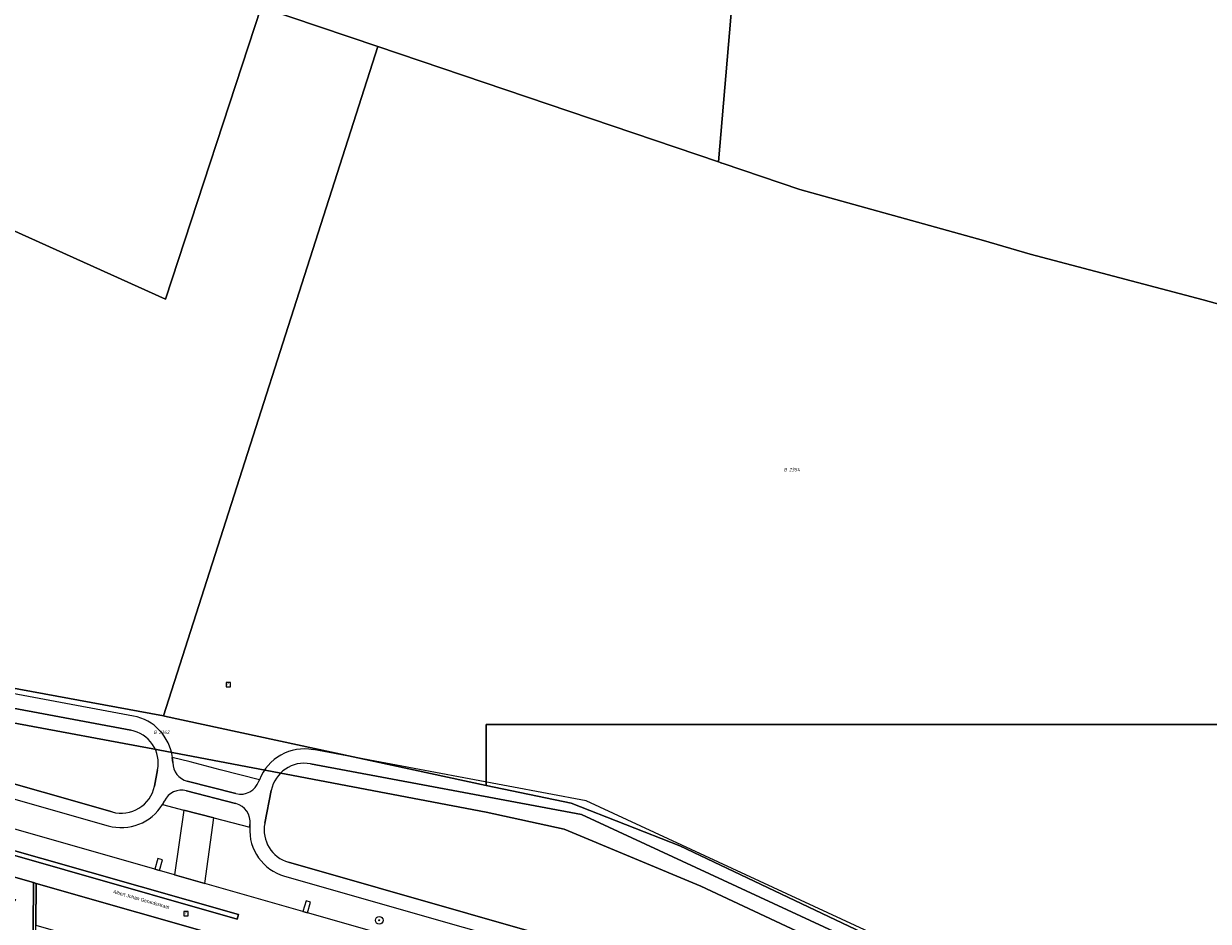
# Model space of a CAD drawing. Header units: metres. Extents: x 207466 to 209466, y 475780 to 477780.
# Tile 140 of 189: x 208452 to 208575, y 476980 to 477073. Entities that reach past the tile are written whole.
import ezdxf
from ezdxf.enums import TextEntityAlignment as Align

# ---------------------------------------------------------------- set-up
doc = ezdxf.new("R2010")
doc.units = ezdxf.units.M
doc.layers.get('0').update_dxf_attribs({"color": 253, "linetype": 'CONTINUOUS'})
for name, color, linetype, lineweight in [('B-RO-RI-GWA_RIOOLPUT-S', 253, 'CONTINUOUS', 0), ('B-WE-KG-GRENS_PERCEEL-GV', 150, 'CONTINUOUS', 18), ('B-WE-KG-GRENS_PERCEEL-S', 150, 'CONTINUOUS', 25), ('B1-OG-WA-SLOOT_BOVENINSTEEK-G', 253, 'CONTINUOUS', 13), ('N-RO-OG-TOPOGRAFIE-T18', 7, 'CONTINUOUS', 0), ('N-RO-RI-GWA_RIOOLPUT-S', 253, 'CONTINUOUS', 0), ('N-RO-VH-VERHARDING_BEDRIJFSVLOERPLAAT-GV', 253, 'CONTINUOUS', 0), ('N-RO-VH-VERHARDING_BETON-GV', 253, 'CONTINUOUS', 0), ('N-RO-VH-VERHARDING_STRAATBAKSTEEN-GV', 253, 'CONTINUOUS', 0), ('N1-RO-VH-VERHARDING_BETON-GV', 253, 'CONTINUOUS', 0), ('N1-RO-VH-VERHARDING_GRASBETONSTEEN-GV', 253, 'CONTINUOUS', 0)]:
    doc.layers.add(name, color=color, linetype=linetype, lineweight=lineweight)
doc.layers.add('B1-OG-WA-SLOOT_WATER-G', color=7, linetype='CONTINUOUS', lineweight=0, true_color=0x478c9a)
doc.layers.add('N-RO-GR-BOOM-S', color=7, linetype='CONTINUOUS', lineweight=0, true_color=0x6d8a47)
doc.styles.add('NLCS-ISO', font='NLCS-ISO.ttf')
doc.styles.add('NLCS-ISO-M200-T18', font='NLCS-ISO.ttf', dxfattribs={"height": 1.8})

# ---------------------------------------------------------------- blocks, each defined once
blk = doc.blocks.new('SRI-PUT_INSPECTIEPUT_RIOOLPUT-SO1')
at = {"color": 0, "linetype": 'ByBlock', "lineweight": -2, "flags": 128}
blk.add_lwpolyline([(-1.125, -1.125), (1.125, -1.125), (1.125, 1.125), (-1.125, 1.125), (-1.125, -1.125)], dxfattribs=at)
at = {"color": 0, "linetype": 'ByBlock', "lineweight": -2, "insert": (0, 0.2828), "char_height": 1.5, "attachment_point": 5, "line_spacing_factor": 0.8, "style": 'NLCS-ISO'}
blk.add_mtext('{\\C0;r}', dxfattribs=at)
blk = doc.blocks.new('SGR-BOOM_01-SO1')
at = {"linetype": 'Continuous'}
h = blk.add_hatch(color=0, dxfattribs=at)
edge = h.paths.add_edge_path()
edge.add_arc((0, 0), 0.25, 0, 360)
at = {"color": 0, "linetype": 'ByBlock', "lineweight": -2}
for radius in [2, 0.25]:
    blk.add_circle((0, 0), radius, dxfattribs=at)
blk = doc.blocks.new('SKG-PERCEELNUMMER-SO')
at = {"style": 'NLCS-ISO', "oblique": 10, "flags": 1}
blk.add_attdef('GEMEENTECODE', text='', height=1.8, dxfattribs=at).set_placement((0, 2.55), align=Align.MIDDLE_CENTER)
at = {"style": 'NLCS-ISO', "oblique": 10}
blk.add_attdef('SECTIE', text='', height=1.8, dxfattribs=at).set_placement((-0.5, 0), align=Align.MIDDLE_RIGHT)
blk.add_attdef('PERCEELNUMMER', text='', height=1.8, dxfattribs=at).set_placement((0.5, 0), align=Align.MIDDLE_LEFT)

msp = doc.modelspace()

# ---------------------------------------------------------------- linework, layer by layer
at = {"layer": 'B-WE-KG-GRENS_PERCEEL-GV'}
for points in [[(208476.61, 477074.54), (208488.75, 477070.43), (208524.14, 477058.45), (208529.18, 477117.41), (208534.56, 477180.31), (208495.22, 477194.96), (208496.33, 477197.94), (208496.27, 477197.96), (208442.55, 477216.87), (208457.7, 477257.59), (208408.22, 477260.98), (208397.08, 477218.03), (208364.18, 477089.75), (208438.23, 477057.01), (208466.67, 477044.19)], [(208524.14, 477058.45), (208524.33, 477058.38), (208524.38, 477058.36), (208524.43, 477058.35), (208524.48, 477058.33), (208524.63, 477058.28), (208532.58, 477055.59), (208551.69, 477050.29), (208556.54, 477048.87), (208574.51, 477044.13), (208587.75, 477040.47), (208600.02, 477039.71), (208600.02, 477108.85), (208529.18, 477117.41)], [(208364.18, 477089.75), (208346.67, 477023.7), (208396.92, 477013.71), (208466.47, 477000.9), (208488.75, 477070.43), (208476.61, 477074.54), (208466.67, 477044.19), (208438.23, 477057.01)], [(208488.75, 477070.43), (208466.47, 477000.9), (208466.58, 477000.88), (208500, 476993.67), (208500, 477000), (208600, 477000), (208600.02, 477039.71), (208587.75, 477040.47), (208574.51, 477044.13), (208556.54, 477048.87), (208551.69, 477050.29), (208532.58, 477055.59), (208524.63, 477058.28), (208524.48, 477058.33), (208524.43, 477058.35), (208524.38, 477058.36), (208524.33, 477058.38), (208524.14, 477058.45)], [(208600.02, 477039.71), (208600, 477000), (208500, 477000), (208500, 476993.67), (208508.85, 476991.83), (208520.11, 476987.4), (208605.17, 476946.99), (208625.47, 476937.21), (208619.88, 476937.21), (208625.39, 476934.64), (208626.18, 476938.41), (208637.42, 476991.71), (208647.04, 477037.88), (208627.89, 477039.15)], [(208332.29, 477022.34), (208345.64, 477019.84), (208407.29, 477008.29), (208465.38, 476997.49), (208500, 476990.91), (208508.09, 476989.12), (208522.32, 476983.22), (208558.37, 476966.29), (208599.36, 476946.77), (208619.88, 476937.21), (208625.47, 476937.21), (208605.17, 476946.99), (208520.11, 476987.4), (208508.85, 476991.83), (208500, 476993.67), (208466.58, 477000.88), (208466.47, 477000.9), (208396.92, 477013.71), (208346.67, 477023.7), (208328.74, 477027.27), (208327.41, 477023.26)]]:
    msp.add_lwpolyline(points, close=True, dxfattribs=at)
msp.add_lwpolyline([(208599.36, 476946.77), (208558.37, 476966.29), (208522.32, 476983.22), (208508.09, 476989.12), (208500, 476990.91), (208465.38, 476997.49), (208407.29, 477008.29)], dxfattribs=at)
at = {"layer": 'B1-OG-WA-SLOOT_BOVENINSTEEK-G', "flags": 128}
for points in [[(208463.35, 477000.88), (208332.73, 477025.32)], [(208332.45, 477023.84), (208463.07, 476999.41)], [(208461.14, 476990.92), (208439.61, 476997.06), (208418.18, 476999.2), (208384.41, 477006.46), (208349.24, 477008.37), (208330.26, 477014.79)], [(208329.78, 477013.37), (208348.96, 477006.88), (208384.21, 477004.97), (208417.94, 476997.72), (208439.33, 476995.58), (208460.72, 476989.48)], [(208636.91, 476933.44), (208510.38, 476992.08), (208482.03, 476997.39)], [(208467.43, 476996.04), (208467.39, 476996.59)], [(208465.86, 476995.28), (208465.53, 476993.6)], [(208481.75, 476995.91), (208509.92, 476990.64), (208636.28, 476932.08)], [(208473.99, 476992.82), (208468.93, 476994.13)], [(208476.44, 476994.26), (208476.38, 476994.11)], [(208468.86, 476993.11), (208473.97, 476991.8)], [(208476.99, 476989.74), (208477.67, 476993.16)], [(208466.37, 476991.69), (208466.57, 476992.06)], [(208475.46, 476989.63), (208475.43, 476989.35)], [(208632.59, 476922.85), (208615.64, 476930.71), (208587.62, 476938.38), (208516.74, 476975.05), (208479.47, 476985.69)], [(208479.05, 476984.25), (208516.18, 476973.65), (208587.07, 476936.98), (208615.12, 476929.3), (208631.96, 476921.48)]]:
    msp.add_lwpolyline(points, dxfattribs=at)
at = {"layer": 'B1-OG-WA-SLOOT_BOVENINSTEEK-G'}
for centre, radius, start, end in [((208462.43, 476995.97), 5, 7.1047, 79.4322), ((208462.43, 476995.97), 3.5, 348.7684, 79.3715), ((208481.11, 476992.47), 5, 79.4093, 159.0509), ((208469.43, 476996.06), 2, 180.81, 255.5521), ((208481.11, 476992.48), 3.5, 79.3792, 168.7695), ((208462.1, 476994.29), 3.5, 254.0691, 348.7404), ((208474.49, 476994.76), 2, 255.5765, 340.8991), ((208468.36, 476991.18), 2, 75.5316, 153.65), ((208462.09, 476994.29), 5, 254.0899, 328.6881), ((208473.48, 476989.86), 2, 353.3517, 75.6362), ((208480.43, 476989.05), 5, 176.5537, 254.0812), ((208480.43, 476989.05), 3.5, 168.7337, 254.0762)]:
    msp.add_arc(centre, radius, start, end, dxfattribs=at)
at = {"layer": 'B1-OG-WA-SLOOT_WATER-G', "flags": 128}
for points in [[(208463.07, 476999.41), (208332.45, 477023.84)], [(208330.26, 477014.79), (208349.24, 477008.37), (208384.41, 477006.46), (208418.18, 476999.2), (208439.61, 476997.06), (208461.14, 476990.92)], [(208465.53, 476993.6), (208465.86, 476995.28)], [(208636.28, 476932.08), (208509.92, 476990.64), (208481.75, 476995.91)], [(208477.67, 476993.16), (208476.99, 476989.74)], [(208479.47, 476985.69), (208516.74, 476975.05), (208587.62, 476938.38), (208615.64, 476930.71), (208632.59, 476922.85)]]:
    msp.add_lwpolyline(points, dxfattribs=at)
at = {"layer": 'B1-OG-WA-SLOOT_WATER-G'}
for centre, start, end in [((208462.43, 476995.97), 348.7684, 79.3715), ((208481.11, 476992.48), 79.3792, 168.7695), ((208462.1, 476994.29), 254.0691, 348.7404), ((208480.43, 476989.05), 168.7337, 254.0762)]:
    msp.add_arc(centre, 3.5, start, end, dxfattribs=at)
at = {"layer": 'N-RO-VH-VERHARDING_BEDRIJFSVLOERPLAAT-GV', "flags": 128}
for points in [[(208465.58, 476984.97), (208466.06, 476984.84), (208466.37, 476985.94), (208465.89, 476986.08), (208465.58, 476984.97)], [(208480.96, 476980.58), (208481.44, 476980.45), (208481.76, 476981.55), (208481.28, 476981.69), (208480.96, 476980.58)]]:
    msp.add_lwpolyline(points, dxfattribs=at)
at = {"layer": 'N-RO-VH-VERHARDING_BETON-GV', "flags": 128}
msp.add_lwpolyline([(208451.52, 476921.47), (208451.79, 476921.42), (208452.81, 476926.83), (208452.89, 476936.58), (208452.9, 476938.28), (208453.21, 476979.14), (208453.24, 476983.5), (208452.97, 476983.58), (208452.9, 476974.05), (208452.54, 476926.85), (208451.52, 476921.47)], dxfattribs=at)
at = {"layer": 'N-RO-VH-VERHARDING_STRAATBAKSTEEN-GV', "flags": 128}
for points in [[(208315.89, 477012.61), (208348.79, 477001.49), (208383.3, 476999.88), (208417.14, 476992.61), (208438.36, 476990.49), (208474.26, 476980.25), (208474.13, 476979.79), (208438.27, 476990.02), (208417.07, 476992.14), (208383.24, 476999.41), (208348.7, 477001.01), (208315.74, 477012.16)], [(208315.74, 477012.16), (208348.7, 477001.01), (208383.24, 476999.41), (208417.07, 476992.14), (208438.27, 476990.02), (208474.13, 476979.79), (208474.26, 476980.25), (208438.36, 476990.49), (208417.14, 476992.61), (208383.3, 476999.88), (208348.79, 477001.49), (208315.89, 477012.61)], [(208513.73, 476971.23), (208512.21, 476971.66), (208511.73, 476971.8), (208496.83, 476976.05), (208496.35, 476976.19), (208481.44, 476980.45), (208480.96, 476980.58), (208470.77, 476983.49), (208467.63, 476984.39), (208466.06, 476984.84), (208465.58, 476984.97), (208450.68, 476989.22), (208450.2, 476989.36), (208439.97, 476992.28)], [(208385.24, 476992.06), (208385.15, 476990.65), (208385.78, 476990.61), (208386.49, 476992.2), (208391.72, 476991.08), (208389.01, 476984.41), (208388.06, 476982.08), (208389.92, 476981.32), (208391.48, 476981.1), (208392.2, 476986.09), (208392.55, 476988.47), (208428.39, 476983.28), (208428.4, 476983.3), (208428.87, 476984.4), (208450.36, 476975.14), (208452.9, 476974.05), (208452.97, 476983.58), (208450.89, 476984.17), (208450.28, 476982.06), (208451.11, 476981.82), (208448.26, 476978.01), (208437.47, 476982.66), (208438.02, 476985.56)], [(208450.89, 476984.17), (208452.97, 476983.58), (208453.24, 476983.5), (208485.17, 476974.39), (208488.17, 476973.53), (208493.94, 476971.89), (208499.23, 476970.38), (208504.52, 476968.87), (208510.29, 476967.22), (208512.41, 476966.62), (208514.11, 476965.94), (208515.56, 476965.19), (208520.89, 476962.43), (208525.77, 476959.91), (208530.66, 476957.38), (208535.99, 476954.62), (208537.71, 476953.73), (208543.04, 476950.97), (208547.92, 476948.45), (208552.81, 476945.92), (208558.14, 476943.16), (208558.89, 476942.77)], [(208453.24, 476983.5), (208453.21, 476979.14), (208466.83, 476975.24), (208469.36, 476974.52), (208483.48, 476970.48), (208485.17, 476974.39), (208453.24, 476983.5)]]:
    msp.add_lwpolyline(points, dxfattribs=at)
at = {"layer": 'N1-RO-VH-VERHARDING_BETON-GV', "flags": 128}
msp.add_lwpolyline([(208471.69, 476990.32), (208468.57, 476991.12), (208467.63, 476984.39), (208470.77, 476983.49), (208471.69, 476990.32)], dxfattribs=at)
at = {"layer": 'N1-RO-VH-VERHARDING_GRASBETONSTEEN-GV', "flags": 128}
for points in [[(208467.39, 476996.59), (208467.43, 476996.04)], [(208476.38, 476994.11), (208476.44, 476994.26), (208472.36, 476995.31), (208469.26, 476996.11), (208467.39, 476996.59)], [(208468.93, 476994.13), (208473.99, 476992.82)], [(208473.97, 476991.8), (208468.86, 476993.11)], [(208466.57, 476992.06), (208466.37, 476991.69)], [(208466.37, 476991.69), (208468.57, 476991.12), (208471.69, 476990.32), (208475.43, 476989.35), (208475.46, 476989.63)]]:
    msp.add_lwpolyline(points, dxfattribs=at)
at = {"layer": 'N1-RO-VH-VERHARDING_GRASBETONSTEEN-GV'}
for centre, start, end in [((208469.43, 476996.06), 180.81, 255.5521), ((208474.49, 476994.76), 255.5765, 340.8991), ((208468.36, 476991.18), 75.5316, 153.65), ((208473.48, 476989.86), 353.3517, 75.6362)]:
    msp.add_arc(centre, 2, start, end, dxfattribs=at)

# ---------------------------------------------------------------- block references
at = {"layer": 'B-RO-RI-GWA_RIOOLPUT-S', "xscale": 0.2, "yscale": 0.2, "zscale": 0.2}
msp.add_blockref('SRI-PUT_INSPECTIEPUT_RIOOLPUT-SO1', (208468.81, 476980.36), dxfattribs=at)
at = {"layer": 'B-WE-KG-GRENS_PERCEEL-S', "xscale": 0.2, "yscale": 0.2, "zscale": 0.2}
for p, values in [((208531.38, 477026.49), {'PERCEELNUMMER': '2354', 'SECTIE': 'B'}), ((208465.88, 476999.2), {'PERCEELNUMMER': '2362', 'SECTIE': 'B'})]:
    msp.add_blockref('SKG-PERCEELNUMMER-SO', p, dxfattribs=at).add_auto_attribs(values)
at = {"layer": 'N-RO-GR-BOOM-S', "xscale": 0.2, "yscale": 0.2, "zscale": 0.2}
msp.add_blockref('SGR-BOOM_01-SO1', (208488.89, 476979.66), dxfattribs=at)
at = {"layer": 'N-RO-RI-GWA_RIOOLPUT-S', "xscale": 0.2, "yscale": 0.2, "zscale": 0.2}
msp.add_blockref('SRI-PUT_INSPECTIEPUT_RIOOLPUT-SO1', (208473.2, 477004.15), dxfattribs=at)

# ---------------------------------------------------------------- texts
at = {"layer": 'N-RO-OG-TOPOGRAFIE-T18', "insert": (208464.16, 476981.83), "char_height": 0.36, "attachment_point": 5, "rotation": 344, "line_spacing_factor": 0.8, "style": 'NLCS-ISO-M200-T18'}
msp.add_mtext('{\\fArial|b0|i0|c0|p34;\\C256;Albert Johan Gerardsstraat}', dxfattribs=at)

doc.saveas('drawing.dxf')
